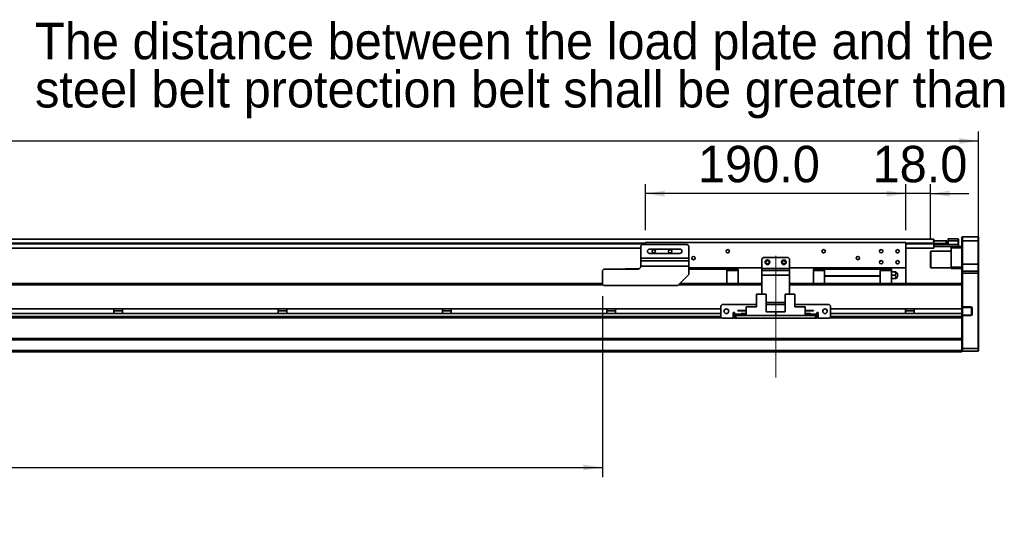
# Model space of a CAD drawing. Header units: millimetres. Extents: x 35 to 2905, y 35 to 2044.
# Tile 7 of 10: x 1530 to 2249, y 899 to 1270. Entities that reach past the tile are written whole.
import ezdxf

# ---------------------------------------------------------------- set-up
doc = ezdxf.new("R2010")
doc.units = ezdxf.units.MM
doc.header["$LTSCALE"] = 7
doc.linetypes.add('CENTERX2', pattern=[20.32, 12.7, -2.54, 2.54, -2.54])
doc.layers.add('黑色实线', color=7, linetype='Continuous')
doc.styles.add('SLDTEXTSTYLE8', font='txt')
doc.dimstyles.new('SLDDIMSTYLE0', dxfattribs={"dimtxt": 26.6, "dimasz": 14, "dimexe": 0, "dimexo": 0.0625, "dimgap": 6.65, "dimtad": 2, "dimdec": 1, "dimrnd": 1e-09, "dimzin": 4, "dimdsep": 46, "dimtxsty": 'SLDTEXTSTYLE8', "dimsah": 1, "dimcen": 0.09, "dimadec": 0, "dimazin": 1, "dimtfac": 1, "dimtdec": 1, "dimtmove": 0, "dimatfit": 0, "dimfxl": 0, "dimfrac": 2, "dimtolj": 1, "dimtzin": 12, "dimarcsym": 0})
doc.dimstyles.new('SLDDIMSTYLE4', dxfattribs={"dimtxt": 26.6, "dimasz": 14, "dimexe": 0, "dimexo": 0.0625, "dimgap": 6.65, "dimtad": 2, "dimdec": 1, "dimrnd": 1e-09, "dimzin": 4, "dimdsep": 46, "dimtxsty": 'SLDTEXTSTYLE8', "dimsah": 1, "dimcen": 0.09, "dimadec": 0, "dimazin": 1, "dimtfac": 1, "dimtdec": 1, "dimtofl": 0, "dimtmove": 0, "dimatfit": 3, "dimfxl": 0, "dimfrac": 2, "dimtolj": 1, "dimtzin": 12, "dimarcsym": 0})

# ---------------------------------------------------------------- blocks, each defined once
blk = doc.blocks.new('SW_NOTE_4')
at = {"layer": '黑色实线', "color": 0, "char_height": 26.6, "attachment_point": 1, "style": 'SLDTEXTSTYLE8'}
for s, insert in [('The distance between the load plate and the ', (-813.12, 48.88)), ('steel belt protection belt shall be greater than 4mm', (-813.12, 13.71))]:
    blk.add_mtext(s, dxfattribs=dict(at, insert=insert))
blk = doc.blocks.new('_D_21')
at = {"layer": '黑色实线'}
for p, q in [((254.16, 1093.65), (254.16, 1188.26)), ((2230.16, 1093.65), (2230.16, 1188.26)), ((254.16, 1181.26), (2230.16, 1181.26))]:
    blk.add_line(p, q, dxfattribs=at)
for points in [[(254.16, 1181.26), (268.16, 1179.16), (268.16, 1183.36)], [(2230.16, 1181.26), (2216.16, 1183.36), (2216.16, 1179.16)]]:
    blk.add_solid(points, dxfattribs=at)
at = {"layer": '黑色实线', "insert": (1189.32, 1216.16), "char_height": 26.6, "attachment_point": 1, "style": 'SLDTEXTSTYLE8'}
blk.add_mtext('1976.0', dxfattribs=at)
blk = doc.blocks.new('_D_24')
at = {"layer": '黑色实线'}
for p, q in [((495.66, 1071.37), (495.66, 935.98)), ((1955.66, 1067.87), (1955.66, 935.98)), ((495.66, 942.98), (1955.66, 942.98))]:
    blk.add_line(p, q, dxfattribs=at)
for points in [[(495.66, 942.98), (509.66, 940.88), (509.66, 945.08)], [(1955.66, 942.98), (1941.66, 945.08), (1941.66, 940.88)]]:
    blk.add_solid(points, dxfattribs=at)
at = {"layer": '黑色实线', "char_height": 26.6, "attachment_point": 1, "style": 'SLDTEXTSTYLE8'}
for s, insert in [('Stroke T=', (1112.5, 977.88)), ('1460.0', (1266.15, 977.88))]:
    blk.add_mtext(s, dxfattribs=dict(at, insert=insert))
blk = doc.blocks.new('_D_25')
at = {"layer": '黑色实线'}
for p, q in [((1987.16, 1116.15), (1987.16, 1149.82)), ((2177.16, 1142.82), (1987.16, 1142.82)), ((2177.16, 1116.15), (2177.16, 1149.82))]:
    blk.add_line(p, q, dxfattribs=at)
for points in [[(1987.16, 1142.82), (2001.16, 1140.72), (2001.16, 1144.92)], [(2177.16, 1142.82), (2163.16, 1144.92), (2163.16, 1140.72)]]:
    blk.add_solid(points, dxfattribs=at)
at = {"layer": '黑色实线', "insert": (2025.42, 1177.72), "char_height": 26.6, "attachment_point": 1, "style": 'SLDTEXTSTYLE8'}
blk.add_mtext('190.0', dxfattribs=at)
blk = doc.blocks.new('_D_26')
at = {"layer": '黑色实线'}
for p, q in [((2177.16, 1142.82), (2149.16, 1142.82)), ((2177.16, 1116.15), (2177.16, 1149.82)), ((2195.16, 1142.82), (2177.16, 1142.82)), ((2195.16, 1109.35), (2195.16, 1149.82)), ((2195.16, 1142.82), (2223.16, 1142.82))]:
    blk.add_line(p, q, dxfattribs=at)
for points in [[(2177.16, 1142.82), (2163.16, 1144.92), (2163.16, 1140.72)], [(2195.16, 1142.82), (2209.16, 1140.72), (2209.16, 1144.92)]]:
    blk.add_solid(points, dxfattribs=at)
at = {"layer": '黑色实线', "insert": (2152.86, 1177.72), "char_height": 26.6, "attachment_point": 1, "style": 'SLDTEXTSTYLE8'}
blk.add_mtext('18.0', dxfattribs=at)

msp = doc.modelspace()

# ---------------------------------------------------------------- linework, layer by layer
at = {"color": 7, "linetype": 'Continuous', "lineweight": 35}
for p, q in [((2197.66, 1109.61), (286.66, 1109.61)), ((1987.16, 1107.26), (1987.16, 1105.76)), ((2177.16, 1107.26), (1987.16, 1107.26)), ((2177.16, 1107.26), (2177.16, 1088.76)), ((2197.2, 1108.22), (2197.2, 1108.46)), ((2197.2, 1108.46), (2197.7, 1108.46)), ((2197.2, 1108.46), (2197.2, 1108.46)), ((2197.66, 1109.61), (2197.66, 1108.46)), ((2197.66, 1106.96), (2197.66, 1106.61)), ((2197.7, 1108.46), (2197.7, 1106.46)), ((2197.7, 1108.46), (2206.7, 1108.46)), ((2206.7, 1106.46), (2206.7, 1108.46)), ((2206.7, 1108.46), (2207.2, 1108.46)), ((2207.2, 1108.46), (2207.2, 1106.46)), ((2208.16, 1109.76), (2215.36, 1109.76)), ((2208.16, 1108.26), (2208.16, 1109.76)), ((2208.16, 1105.96), (2208.16, 1108.26)), ((2215.36, 1108.26), (2208.16, 1108.26)), ((2215.36, 1108.26), (2215.36, 1109.76)), ((2215.66, 1109.46), (2215.36, 1109.76)), ((2215.66, 1108.26), (2215.36, 1108.26)), ((2215.36, 1105.76), (2215.36, 1108.26)), ((2215.66, 1109.46), (2215.66, 1108.26)), ((2215.66, 1108.26), (2215.66, 1105.76)), ((2218.46, 1111.26), (2218.16, 1110.96)), ((2218.16, 1108.26), (2218.16, 1110.96)), ((2218.46, 1108.26), (2218.16, 1108.26)), ((2218.16, 1091.26), (2218.16, 1108.26)), ((2218.46, 1111.26), (2218.46, 1108.26)), ((2218.46, 1111.26), (2229.86, 1111.26)), ((2229.86, 1108.26), (2218.46, 1108.26)), ((2218.46, 1108.26), (2218.46, 1091.26)), ((2229.86, 1108.26), (2229.86, 1111.26)), ((2229.86, 1111.26), (2230.16, 1110.96)), ((2229.86, 1108.26), (2230.16, 1108.26)), ((2229.86, 1091.26), (2229.86, 1108.26)), ((2230.16, 1110.96), (2230.16, 1108.26)), ((2230.16, 1108.26), (2230.16, 1091.26)), ((1983.66, 1103.11), (502.66, 1103.11)), ((1984.66, 1105.76), (1983.66, 1104.76)), ((1983.66, 1104.76), (1983.66, 1095.76)), ((1984.66, 1105.76), (2017.66, 1105.76)), ((2012.16, 1102.36), (1990.16, 1102.36)), ((2018.66, 1104.76), (2017.66, 1105.76)), ((2018.66, 1104.76), (2018.66, 1095.76)), ((2197.66, 1103.11), (2177.16, 1103.11)), ((2195.46, 1100.76), (2195.16, 1100.46)), ((2195.16, 1089.06), (2195.16, 1100.46)), ((2210.16, 1100.76), (2195.46, 1100.76)), ((2195.46, 1100.76), (2195.46, 1088.76)), ((2197.66, 1106.61), (2197.66, 1106.11)), ((2197.7, 1106.46), (2197.66, 1106.46)), ((2197.66, 1105.96), (2197.96, 1106.26)), ((2197.66, 1106.26), (2197.96, 1106.26)), ((2197.66, 1106.11), (2197.66, 1103.11)), ((2197.66, 1105.96), (2197.96, 1105.96)), ((2197.66, 1105.76), (2197.96, 1105.76)), ((2197.66, 1104.56), (2197.96, 1104.26)), ((2197.7, 1106.46), (2206.7, 1106.46)), ((2197.96, 1105.96), (2197.96, 1106.26)), ((2197.96, 1106.26), (2208.16, 1106.26)), ((2197.96, 1105.96), (2197.96, 1105.76)), ((2208.16, 1105.96), (2197.96, 1105.96)), ((2197.96, 1105.76), (2197.96, 1104.26)), ((2197.96, 1105.76), (2215.36, 1105.76)), ((2215.36, 1104.26), (2197.96, 1104.26)), ((2207.2, 1106.46), (2206.7, 1106.46)), ((2207.2, 1106.46), (2207.66, 1106.46)), ((2207.66, 1106.26), (2207.66, 1106.46)), ((2210.16, 1103.26), (2210.16, 1104.26)), ((2218.16, 1103.26), (2210.16, 1103.26)), ((2210.16, 1089.26), (2210.16, 1103.26)), ((2215.36, 1104.26), (2215.36, 1105.76)), ((2215.36, 1105.76), (2215.66, 1105.76)), ((2215.36, 1104.26), (2215.66, 1104.56)), ((2215.36, 1104.26), (2218.16, 1104.26)), ((2215.66, 1105.76), (2215.66, 1104.56)), ((1983.66, 1095.76), (2018.66, 1095.76)), ((1983.66, 1093.76), (1983.66, 1095.76)), ((1983.66, 1093.76), (2018.66, 1093.76)), ((1983.66, 1089.78), (1983.66, 1093.76)), ((1990.16, 1099.16), (2012.16, 1099.16)), ((2018.66, 1095.76), (2018.66, 1093.76)), ((2018.66, 1093.76), (2018.66, 1089.78)), ((2073.16, 1096.26), (2072.16, 1095.26)), ((2072.16, 1095.26), (2072.16, 1088.26)), ((2091.16, 1096.26), (2073.16, 1096.26)), ((2092.16, 1095.26), (2091.16, 1096.26)), ((2092.16, 1095.26), (2092.16, 1088.26)), ((1956.66, 1087.76), (1955.66, 1086.76)), ((1955.66, 1076.76), (1955.66, 1086.76)), ((1956.66, 1087.76), (1981.66, 1087.76)), ((1972.46, 1087.96), (1972.26, 1087.76)), ((1972.46, 1087.96), (1982.53, 1087.96)), ((1972.46, 1087.96), (1972.46, 1087.76)), ((2018.66, 1089.78), (1983.66, 1089.78)), ((1983.66, 1089.78), (1983.66, 1089.76)), ((2018.66, 1089.78), (2018.66, 1083.76)), ((2072.16, 1088.76), (2018.66, 1088.76)), ((2018.66, 1087.76), (2046.41, 1087.76)), ((2046.41, 1087.76), (2046.41, 1088.76)), ((2046.41, 1087.76), (2046.41, 1077.2)), ((2054.66, 1087.66), (2046.41, 1087.66)), ((2046.41, 1086.71), (2054.66, 1086.71)), ((2054.66, 1086.71), (2054.66, 1087.66)), ((2054.66, 1086.71), (2054.66, 1077.2)), ((2072.16, 1088.26), (2092.16, 1088.26)), ((2072.16, 1086.76), (2072.16, 1088.26)), ((2072.16, 1086.76), (2092.16, 1086.76)), ((2072.16, 1083.26), (2072.16, 1086.76)), ((2177.16, 1088.76), (2092.16, 1088.76)), ((2092.16, 1088.26), (2092.16, 1086.76)), ((2092.16, 1086.76), (2092.16, 1083.26)), ((2109.66, 1087.66), (2109.66, 1086.71)), ((2117.91, 1087.66), (2109.66, 1087.66)), ((2117.91, 1086.71), (2109.66, 1086.71)), ((2109.66, 1086.71), (2109.66, 1077.2)), ((2117.91, 1088.76), (2117.91, 1087.76)), ((2158.41, 1087.76), (2117.91, 1087.76)), ((2117.91, 1087.76), (2117.91, 1082.76)), ((2158.41, 1087.76), (2158.41, 1088.76)), ((2158.41, 1087.76), (2158.41, 1082.76)), ((2166.66, 1087.66), (2158.41, 1087.66)), ((2166.66, 1086.71), (2158.41, 1086.71)), ((2166.66, 1086.71), (2166.66, 1087.66)), ((2166.66, 1077.2), (2166.66, 1086.71)), ((2166.66, 1085.76), (2168.97, 1085.76)), ((2177.16, 1088.76), (2177.16, 1077.26)), ((2195.16, 1089.06), (2195.46, 1088.76)), ((2195.46, 1088.76), (2210.16, 1088.76)), ((2210.16, 1089.26), (2218.16, 1089.26)), ((2210.16, 1088.26), (2210.16, 1089.26)), ((2218.16, 1088.26), (2210.16, 1088.26)), ((2218.46, 1091.26), (2218.16, 1091.26)), ((2218.16, 1085.96), (2218.16, 1091.26)), ((2218.46, 1086.26), (2218.16, 1085.96)), ((2218.16, 1084.76), (2218.16, 1085.96)), ((2218.46, 1091.26), (2218.46, 1086.26)), ((2218.46, 1091.26), (2229.86, 1091.26)), ((2218.46, 1086.26), (2218.46, 1084.76)), ((2218.46, 1086.26), (2229.86, 1086.26)), ((2229.86, 1086.26), (2229.86, 1091.26)), ((2230.16, 1091.26), (2229.86, 1091.26)), ((2229.86, 1084.76), (2229.86, 1086.26)), ((2230.16, 1085.96), (2229.86, 1086.26)), ((2230.16, 1091.26), (2230.16, 1085.96)), ((2230.16, 1085.96), (2230.16, 1084.76)), ((2010.66, 1075.76), (2018.66, 1083.76)), ((2092.16, 1083.26), (2072.16, 1083.26)), ((2072.16, 1083.26), (2072.16, 1069.45)), ((2092.16, 1083.26), (2092.16, 1069.45)), ((2117.91, 1082.76), (2158.41, 1082.76)), ((2117.91, 1082.76), (2117.91, 1082.46)), ((2158.41, 1082.46), (2117.91, 1082.46)), ((2117.91, 1082.46), (2117.91, 1077.2)), ((2158.41, 1082.46), (2158.41, 1082.76)), ((2158.41, 1082.46), (2158.41, 1077.2)), ((2166.66, 1083.26), (2168.97, 1083.26)), ((2168.97, 1080.76), (2166.66, 1080.76)), ((2218.46, 1084.76), (2218.16, 1084.76)), ((2218.16, 1076.91), (2218.16, 1084.76)), ((2218.46, 1084.76), (2218.46, 1060.11)), ((2229.86, 1084.76), (2218.46, 1084.76)), ((2230.16, 1084.76), (2229.86, 1084.76)), ((2229.86, 1029.76), (2229.86, 1084.76)), ((2230.16, 1084.76), (2230.16, 1029.88)), ((1955.66, 1077.2), (412.16, 1077.2)), ((486.66, 1077.26), (1955.66, 1077.26)), ((1955.66, 1076.76), (1956.66, 1075.76)), ((1956.66, 1075.76), (2010.66, 1075.76)), ((2072.16, 1077.2), (2012.1, 1077.2)), ((2054.66, 1077.26), (2072.16, 1077.26)), ((2092.16, 1077.26), (2109.66, 1077.26)), ((2218.16, 1077.2), (2092.16, 1077.2)), ((2166.66, 1077.26), (2212.16, 1077.26)), ((2212.16, 1077.26), (2212.16, 1077.2)), ((2218.16, 1076.91), (2218.16, 1076.2)), ((2218.16, 1058.65), (2218.16, 1076.2)), ((2068.21, 1069.45), (2068.21, 1060.15)), ((2068.21, 1069.45), (2075.16, 1069.45)), ((2075.16, 1069.45), (2075.16, 1056.55)), ((2089.16, 1069.45), (2089.16, 1056.55)), ((2089.16, 1069.45), (2096.11, 1069.45)), ((2096.11, 1069.45), (2096.11, 1060.15)), ((2042.16, 1058.65), (442.16, 1058.65)), ((1598.99, 1058.65), (1598.99, 1055.25)), ((1605.33, 1057.25), (1598.99, 1057.25)), ((1605.33, 1055.25), (1605.33, 1058.65)), ((1718.99, 1058.65), (1718.99, 1055.25)), ((1725.33, 1057.25), (1718.99, 1057.25)), ((1725.33, 1055.25), (1725.33, 1058.65)), ((1838.99, 1058.65), (1838.99, 1055.25)), ((1845.33, 1057.25), (1838.99, 1057.25)), ((1845.33, 1055.25), (1845.33, 1058.65)), ((1958.99, 1058.65), (1958.99, 1055.25)), ((1965.33, 1057.25), (1958.99, 1057.25)), ((1965.33, 1055.25), (1965.33, 1058.65)), ((2043.16, 1061.95), (2042.16, 1060.95)), ((2042.16, 1060.95), (2042.16, 1052.95)), ((2068.21, 1061.95), (2043.16, 1061.95)), ((2054.46, 1057.2), (2054.46, 1057.5)), ((2054.46, 1057.5), (2060.66, 1057.5)), ((2054.46, 1057.2), (2060.66, 1057.2)), ((2060.66, 1053.95), (2060.66, 1060.15)), ((2060.66, 1060.15), (2068.21, 1060.15)), ((2089.16, 1063.26), (2075.16, 1063.26)), ((2089.16, 1061.95), (2075.16, 1061.95)), ((2082.16, 1056.55), (2075.16, 1056.55)), ((2082.16, 1053.95), (2082.16, 1056.55)), ((2082.16, 1056.55), (2089.16, 1056.55)), ((2121.16, 1061.95), (2096.11, 1061.95)), ((2103.66, 1060.15), (2096.11, 1060.15)), ((2103.66, 1060.15), (2103.66, 1053.95)), ((2109.86, 1057.5), (2103.66, 1057.5)), ((2109.86, 1057.2), (2103.66, 1057.2)), ((2109.86, 1057.5), (2109.86, 1057.2)), ((2122.16, 1060.95), (2121.16, 1061.95)), ((2122.16, 1052.95), (2122.16, 1060.95)), ((2218.16, 1058.65), (2122.16, 1058.65)), ((2176.99, 1058.65), (2176.99, 1055.25)), ((2183.33, 1057.25), (2176.99, 1057.25)), ((2183.33, 1055.25), (2183.33, 1058.65)), ((2218.46, 1059.81), (2218.16, 1060.11)), ((2218.16, 1060.11), (2218.46, 1060.11)), ((2218.16, 1055.25), (2218.16, 1058.65)), ((2218.46, 1060.11), (2224.66, 1060.11)), ((2218.46, 1060.11), (2218.58, 1059.81)), ((2218.58, 1059.81), (2218.46, 1059.81)), ((2218.46, 1059.81), (2218.46, 1054.11)), ((2224.66, 1059.81), (2218.58, 1059.81)), ((2224.66, 1060.11), (2224.66, 1059.81)), ((2225.46, 1059.31), (2225.16, 1059.31)), ((2225.16, 1054.61), (2225.16, 1059.31)), ((2225.46, 1059.31), (2225.46, 1054.61)), ((2042.91, 1052.2), (441.4, 1052.2)), ((2042.16, 1055.25), (442.16, 1055.25)), ((2042.16, 1052.95), (2043.16, 1051.95)), ((2043.16, 1051.95), (2051.16, 1051.95)), ((2052.16, 1055.95), (2051.16, 1055.95)), ((2051.16, 1055.95), (2051.16, 1051.95)), ((2052.16, 1055.25), (2051.16, 1055.25)), ((2052.16, 1052.2), (2051.16, 1052.2)), ((2052.16, 1054.95), (2052.16, 1055.95)), ((2052.16, 1054.95), (2052.16, 1053.95)), ((2052.16, 1051.95), (2052.16, 1053.95)), ((2052.16, 1053.95), (2053.16, 1053.95)), ((2053.16, 1051.95), (2052.16, 1051.95)), ((2053.16, 1053.95), (2053.16, 1051.95)), ((2111.16, 1053.95), (2053.16, 1053.95)), ((2111.16, 1051.95), (2053.16, 1051.95)), ((2056.86, 1054.55), (2056.86, 1055.25)), ((2056.86, 1055.25), (2060.66, 1055.25)), ((2056.86, 1054.55), (2060.66, 1054.55)), ((2060.66, 1053.95), (2082.16, 1053.95)), ((2103.66, 1053.95), (2082.16, 1053.95)), ((2107.46, 1055.25), (2103.66, 1055.25)), ((2107.46, 1054.55), (2103.66, 1054.55)), ((2107.46, 1055.25), (2107.46, 1054.55)), ((2111.16, 1051.95), (2111.16, 1053.95)), ((2111.16, 1053.95), (2112.16, 1053.95)), ((2112.16, 1051.95), (2111.16, 1051.95)), ((2113.16, 1055.95), (2112.16, 1055.95)), ((2112.16, 1055.95), (2112.16, 1054.95)), ((2113.16, 1055.25), (2112.16, 1055.25)), ((2112.16, 1053.95), (2112.16, 1054.95)), ((2112.16, 1053.95), (2112.16, 1051.95)), ((2113.16, 1052.2), (2112.16, 1052.2)), ((2113.16, 1051.95), (2113.16, 1055.95)), ((2113.16, 1051.95), (2121.16, 1051.95)), ((2121.16, 1051.95), (2122.16, 1052.95)), ((2218.16, 1052.2), (2121.4, 1052.2)), ((2218.16, 1055.25), (2122.16, 1055.25)), ((2218.16, 1053.2), (2218.16, 1055.25)), ((2218.46, 1054.11), (2218.16, 1053.81)), ((2218.46, 1053.81), (2218.16, 1053.81)), ((2218.16, 1053.2), (2218.16, 1052.48)), ((2218.16, 1036.91), (2218.16, 1052.48)), ((2218.58, 1054.11), (2218.46, 1053.81)), ((2218.46, 1054.11), (2218.58, 1054.11)), ((2218.46, 1053.81), (2218.46, 1029.76)), ((2224.66, 1053.81), (2218.46, 1053.81)), ((2218.58, 1054.11), (2224.66, 1054.11)), ((2224.66, 1053.81), (2224.66, 1054.11)), ((2225.46, 1054.61), (2225.16, 1054.61)), ((2218.16, 1037.2), (266.16, 1037.2)), ((2218.16, 1036.2), (266.16, 1036.2)), ((2218.16, 1036.91), (2218.16, 1036.2)), ((2218.16, 1028.26), (2218.16, 1036.2)), ((2218.16, 1028.26), (266.16, 1028.26)), ((2218.16, 1029.88), (2218.46, 1029.76)), ((2218.16, 1027.26), (2218.16, 1028.26)), ((2218.16, 1028.06), (2218.46, 1027.76)), ((2218.46, 1029.76), (2218.46, 1027.76)), ((2218.46, 1029.76), (2229.86, 1029.76)), ((2230.16, 1029.88), (2229.86, 1029.76)), ((2229.86, 1027.76), (2229.86, 1029.76)), ((2230.16, 1028.06), (2229.86, 1027.76)), ((2230.16, 1029.88), (2230.16, 1028.06)), ((2218.16, 1027.26), (266.16, 1027.26)), ((2229.86, 1027.76), (2218.46, 1027.76))]:
    msp.add_line(p, q, dxfattribs=at)
at = {"color": 8, "linetype": 'Continuous', "lineweight": 35}
for p, q in [((1987.16, 1106.61), (497.16, 1106.61)), ((1987.16, 1106.11), (497.16, 1106.11)), ((2197.66, 1106.61), (2177.16, 1106.61)), ((2197.66, 1106.11), (2177.16, 1106.11)), ((1956.22, 1076.2), (412.16, 1076.2)), ((2072.16, 1076.2), (2011.1, 1076.2)), ((2218.16, 1076.2), (2092.16, 1076.2)), ((2042.16, 1053.2), (442.16, 1053.2)), ((2052.16, 1053.2), (2051.16, 1053.2)), ((2056.86, 1054.95), (2052.16, 1054.95)), ((2112.16, 1054.95), (2107.46, 1054.95)), ((2113.16, 1053.2), (2112.16, 1053.2)), ((2218.16, 1053.2), (2122.16, 1053.2))]:
    msp.add_line(p, q, dxfattribs=at)
at = {"color": 7, "linetype": 'Continuous', "lineweight": 35}
for centre, radius in [((1993.16, 1100.76), 1.25), ((2005.16, 1100.76), 1.25), ((2047.16, 1100.76), 1.25), ((2117.16, 1100.76), 1.25), ((2159.16, 1100.76), 1.25), ((2171.16, 1100.76), 1.25), ((2022.16, 1095.76), 1.25), ((2076.16, 1092.76), 1.7), ((2076.16, 1092.76), 1.25), ((2088.16, 1092.76), 1.7), ((2088.16, 1092.76), 1.25), ((2142.16, 1095.76), 1.25), ((2159.16, 1092.76), 1.25), ((2171.16, 1092.76), 1.25), ((2046.16, 1056.95), 1.7), ((2118.16, 1056.95), 1.7)]:
    msp.add_circle(centre, radius, dxfattribs=at)
for centre, radius, start, end in [((1990.16, 1100.76), 1.6, 90, 270), ((2012.16, 1100.76), 1.6, 270, 90), ((1981.66, 1089.76), 2, 270, 0), ((2168.16, 1083.26), 3, 4.42207, 56.61739), ((2168.16, 1083.26), 3, 303.36445, 355.55829), ((2171.06, 1083.26), 0.25, 0, 68.66881), ((2171.06, 1083.26), 0.25, 291.36622, 0), ((2224.66, 1059.31), 0.8, 0, 90), ((2224.66, 1059.31), 0.5, 0, 90), ((2224.66, 1054.61), 0.8, 270, 0), ((2224.66, 1054.61), 0.5, 270, 0)]:
    msp.add_arc(centre, radius, start, end, dxfattribs=at)
for points, knots in [([(2168.97, 1085.76), (2169.13, 1085.66), (2169.43, 1085.48), (2169.72, 1085.05), (2169.85, 1084.57), (2169.77, 1084.08), (2169.52, 1083.64), (2169.22, 1083.38), (2169.02, 1083.28), (2168.97, 1083.26)], [0, 0, 0, 0, 0.159723, 0.319418, 0.479137, 0.638854, 0.798558, 0.958293, 1, 1, 1, 1]), ([(2169.8, 1085.76), (2169.79, 1085.76), (2169.77, 1085.76), (2169.52, 1085.76), (2169.22, 1085.76), (2169.02, 1085.76), (2168.97, 1085.76)], [0, 0, 0, 0, 0.275953, 0.596137, 0.916384, 1, 1, 1, 1]), ([(2168.97, 1083.26), (2169.13, 1083.16), (2169.43, 1082.98), (2169.72, 1082.55), (2169.85, 1082.07), (2169.77, 1081.58), (2169.52, 1081.14), (2169.22, 1080.88), (2169.02, 1080.78), (2168.97, 1080.76)], [0, 0, 0, 0, 0.159723, 0.319418, 0.479137, 0.638854, 0.798559, 0.958293, 1, 1, 1, 1]), ([(2168.97, 1080.76), (2169.13, 1080.76), (2169.44, 1080.76), (2169.71, 1080.76), (2169.84, 1080.76), (2169.81, 1080.76), (2169.8, 1080.76)], [0, 0, 0, 0, 0.3188279, 0.6375964, 0.9564171, 1, 1, 1, 1]), ([(2171.15, 1083.02), (2171.15, 1083.03), (2171.15, 1083.03), (2171.15, 1083.07), (2171.15, 1083.13), (2171.15, 1083.21), (2171.15, 1083.28), (2171.15, 1083.36), (2171.15, 1083.43), (2171.15, 1083.47), (2171.15, 1083.49), (2171.15, 1083.49), (2171.15, 1083.49)], [0, 0, 0, 0, 0.107429, 0.214862, 0.322291, 0.429722, 0.537152, 0.644587, 0.752016, 0.859445, 0.966874, 1, 1, 1, 1])]:
    msp.add_open_spline(points, degree=3, knots=knots, dxfattribs=at)
at = {"layer": '黑色实线', "linetype": 'CENTERX2', "lineweight": 18}
msp.add_line((2082.16, 1008.5), (2082.16, 1105.4), dxfattribs=at)

# ---------------------------------------------------------------- block references
at = {"layer": '黑色实线'}
msp.add_blockref('SW_NOTE_4', (2354.65, 1218.6), dxfattribs=at)

# ---------------------------------------------------------------- dimensions: what is measured, and where the dimension line sits
for base, p1, p2, dimstyle, picture, middle in [((2230.16, 1181.26), (254.16, 1084.76), (2230.16, 1084.76), 'SLDDIMSTYLE4', '_D_21', (1241.3, 1181.26)), ((1987.16, 1142.82), (2177.16, 1107.26), (1987.16, 1107.26), 'SLDDIMSTYLE4', '_D_25', (2067.79, 1142.82)), ((2177.16, 1142.82), (2195.16, 1100.46), (2177.16, 1107.26), 'SLDDIMSTYLE0', '_D_26', (2185.63, 1142.82))]:
    dim = msp.add_linear_dim(base=base, p1=p1, p2=p2, dimstyle=dimstyle, dxfattribs=at)
    dim.commit()
    dim.dimension.update_dxf_attribs({"geometry": picture, "text_midpoint": middle, "dimtype": 160})
dim = msp.add_linear_dim(base=(1955.66, 942.98), p1=(495.66, 1080.26), p2=(1955.66, 1076.76), text='Stroke T=<>', dimstyle='SLDDIMSTYLE4', dxfattribs=at)
dim.commit()
dim.dimension.update_dxf_attribs({"geometry": '_D_24', "text_midpoint": (1241.3, 942.98), "dimtype": 160})

doc.saveas('drawing.dxf')
